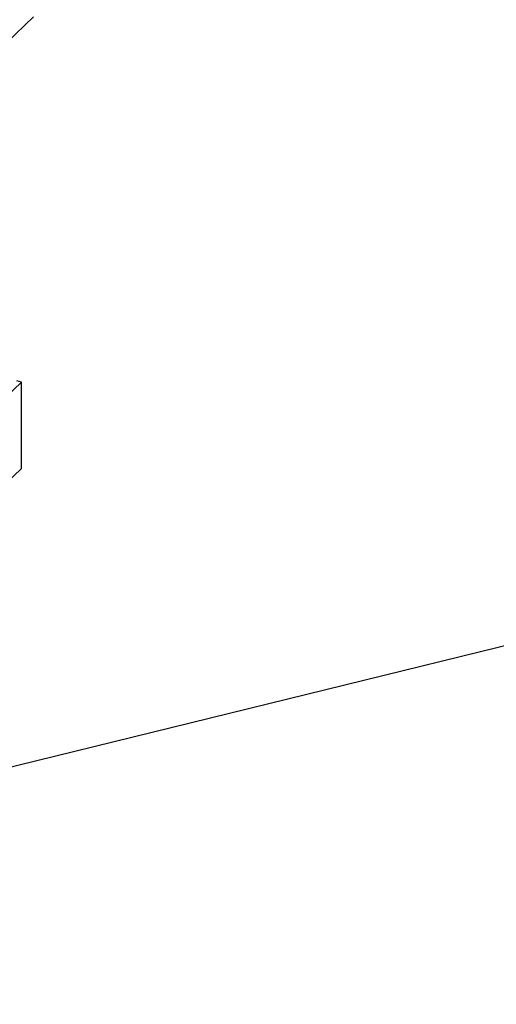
# Model space of a CAD drawing. Extents: x 0 to 1189, y 0 to 841.
# Tile 49 of 256: x 668 to 699, y 141 to 206. Entities that reach past the tile are written whole.
import ezdxf

# ---------------------------------------------------------------- set-up
doc = ezdxf.new("R2010")
doc.units = 0
doc.header["$LTSCALE"] = 65.395
doc.linetypes.add('DASHED', pattern=[0.2, 0.1, -0.1])
doc.layers.get('0').update_dxf_attribs({"linetype": 'CONTINUOUS'})

msp = doc.modelspace()

# ---------------------------------------------------------------- linework, layer by layer
at = {"color": 7, "linetype": 'DASHED'}
msp.add_line((654.688, 192.762), (675.322, 212.478), dxfattribs=at)
at = {"color": 2, "linetype": 'Continuous'}
msp.add_line((640.43, 150.406), (806.765, 191.215), dxfattribs=at)
at = {"color": 3, "linetype": 'Continuous'}
for p, q in [((668.084, 182.295), (617.142, 134.016)), ((668.096, 176.623), (668.084, 182.295)), ((616.975, 128.174), (668.096, 176.623))]:
    msp.add_line(p, q, dxfattribs=at)
at = {"color": 7, "linetype": 'Continuous'}
msp.add_line((668.084, 182.295), (667.783, 182.395), dxfattribs=at)

doc.saveas('drawing.dxf')
